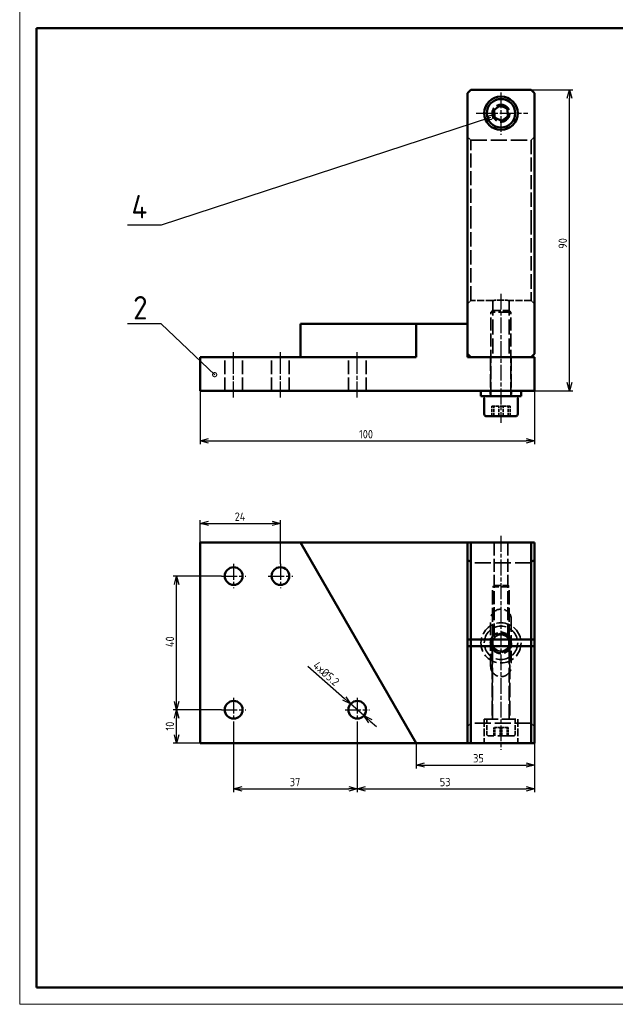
# Model space of a CAD drawing. Extents: x 324 to 1258, y -339 to 255.
# Tile 1 of 4: x 324 to 502, y -339 to -45. Entities that reach past the tile are written whole.
import ezdxf

# ---------------------------------------------------------------- set-up
doc = ezdxf.new("R2010")
doc.units = 0
doc.linetypes.add('CHAIN', pattern=[0.3543, 0.2362, -0.0295, 0.0591, -0.0295])
doc.linetypes.add('DASHED', pattern=[0.2068, 0.1655, -0.0413])
for name, color, linetype, lineweight in [('Centerline(ISO)', 1, 'CHAIN', 25), ('Dimensions(ISO)', 2, 'Continuous', 25), ('SILNA', 7, 'Continuous', 50), ('Skrytá (ISO)', 7, 'DASHED', 35), ('Viditelná (ISO)', 7, 'Continuous', 50)]:
    doc.layers.add(name, color=color, linetype=linetype, lineweight=lineweight)
doc.styles.add('DEFAULT-ISO', font='isocp.shx')
doc.styles.get("Standard").update_dxf_attribs({"font": 'ARIAL.TTF'})
doc.dimstyles.new('Copy of DEFAULT-ISO', dxfattribs={"dimtxt": 2.5, "dimasz": 2.5, "dimexe": 1, "dimexo": 0, "dimgap": 0.762, "dimtad": 1, "dimrnd": 1e-08, "dimzin": 12, "dimtxsty": 'DEFAULT-ISO', "dimblk": 'OPEN30', "dimcen": 0.09, "dimdle": 10, "dimclrd": 256, "dimclre": 256, "dimclrt": 256, "dimazin": 3, "dimtfac": 1, "dimtmove": 0, "dimatfit": 3, "dimldrblk": 'DOTSMALL', "dimfxl": 0, "dimtolj": 1, "dimtzin": 0, "dimlwd": 25, "dimlwe": -1, "dimarcsym": 0})
doc.dimstyles.new('Copy of DEFAULT-ISO$7', dxfattribs={"dimtxt": 2.5, "dimasz": 2.5, "dimexe": 1, "dimexo": 0, "dimgap": 0.762, "dimtad": 1, "dimrnd": 1e-08, "dimzin": 12, "dimtxsty": 'DEFAULT-ISO', "dimblk": 'OPEN30', "dimcen": 0.09, "dimdle": 10, "dimclrd": 256, "dimclre": 256, "dimclrt": 256, "dimazin": 3, "dimtfac": 1, "dimtmove": 0, "dimatfit": 3, "dimldrblk": 'DOTSMALL', "dimfxl": 0, "dimtolj": 1, "dimtzin": 0, "dimlwd": 25, "dimlwe": -1, "dimarcsym": 0})
doc.dimstyles.get("Standard").update_dxf_attribs({"dimtxt": 0.18, "dimasz": 0.18, "dimexe": 0.18, "dimexo": 0.0625, "dimgap": 0.09, "dimtad": 0, "dimtih": 1, "dimtoh": 1, "dimdec": 4, "dimzin": 0, "dimdsep": 46, "dimtxsty": 'Standard', "dimcen": 0.09, "dimadec": 0, "dimazin": 0, "dimtfac": 1, "dimtdec": 4, "dimtofl": 0, "dimtmove": 0, "dimatfit": 3, "dimfxl": 0, "dimtolj": 1, "dimtzin": 0, "dimarcsym": 0})

# ---------------------------------------------------------------- blocks, each defined once
blk = doc.blocks.new('_Open30')
at = {"color": 0, "linetype": 'ByBlock', "lineweight": -2}
for p, q in [((-1, 0.27), (0, 0)), ((0, 0), (-1, -0.27)), ((0, 0), (-1, 0))]:
    blk.add_line(p, q, dxfattribs=at)
blk = doc.blocks.new('*D35')
at = {"layer": 'Defpoints', "color": 0}
for p in [(377.95, -155.64), (477.95, -155.64), (477.95, -170.64)]:
    blk.add_point(p, dxfattribs=at)
at = {"layer": 'Dimensions(ISO)', "lineweight": 25}
for p, q in [((377.95, -155.64), (377.95, -171.64)), ((477.95, -155.64), (477.95, -171.64)), ((380.45, -170.64), (475.45, -170.64))]:
    blk.add_line(p, q, dxfattribs=at)
at = {"layer": 'Dimensions(ISO)', "lineweight": 25, "xscale": 2.5, "yscale": 2.5, "zscale": 2.5, "rotation": 180}
blk.add_blockref('_Open30', (377.95, -170.64), dxfattribs=at)
at = {"layer": 'Dimensions(ISO)', "lineweight": 25, "xscale": 2.5, "yscale": 2.5, "zscale": 2.5}
blk.add_blockref('_Open30', (477.95, -170.64), dxfattribs=at)
at = {"layer": 'Dimensions(ISO)', "insert": (427.56, -168.63), "char_height": 2.5, "attachment_point": 5, "style": 'DEFAULT-ISO'}
blk.add_mtext('\\A1;100', dxfattribs=at)
blk = doc.blocks.new('_Dot')
at = {"color": 0, "linetype": 'ByBlock', "lineweight": -2}
blk.add_line((-0.5, 0), (-1, 0), dxfattribs=at)
at = {"color": 0, "linetype": 'ByBlock', "const_width": 0.5}
blk.add_lwpolyline([(-0.25, 0, 1), (0.25, 0, 1)], format="xyb", close=True, dxfattribs=at)
blk = doc.blocks.new('*D36')
at = {"layer": 'Defpoints', "color": 0}
for p in [(476.95, -65.64), (488.44, -65.64), (477.95, -155.64)]:
    blk.add_point(p, dxfattribs=at)
at = {"layer": 'Dimensions(ISO)', "lineweight": 25}
for p, q in [((476.95, -65.64), (489.44, -65.64)), ((488.44, -153.14), (488.44, -68.14)), ((477.95, -155.64), (489.44, -155.64))]:
    blk.add_line(p, q, dxfattribs=at)
at = {"layer": 'Dimensions(ISO)', "lineweight": 25, "xscale": 2.5, "yscale": 2.5, "zscale": 2.5}
for p, rotation in [((488.44, -65.64), 90), ((488.44, -155.64), 270)]:
    blk.add_blockref('_Open30', p, dxfattribs=dict(at, rotation=rotation))
at = {"layer": 'Dimensions(ISO)', "insert": (486.43, -111.59), "char_height": 2.5, "attachment_point": 5, "rotation": 90, "style": 'DEFAULT-ISO'}
blk.add_mtext('\\A1;90', dxfattribs=at)
blk = doc.blocks.new('*D38')
at = {"layer": 'Defpoints', "color": 0}
for p in [(387.95, -254.72), (424.95, -254.72), (424.95, -274.69)]:
    blk.add_point(p, dxfattribs=at)
at = {"layer": 'Dimensions(ISO)', "lineweight": 25}
for p, q in [((387.95, -254.72), (387.95, -275.69)), ((424.95, -254.72), (424.95, -275.69)), ((390.45, -274.69), (422.45, -274.69))]:
    blk.add_line(p, q, dxfattribs=at)
at = {"layer": 'Dimensions(ISO)', "lineweight": 25, "xscale": 2.5, "yscale": 2.5, "zscale": 2.5, "rotation": 180}
blk.add_blockref('_Open30', (387.95, -274.69), dxfattribs=at)
at = {"layer": 'Dimensions(ISO)', "lineweight": 25, "xscale": 2.5, "yscale": 2.5, "zscale": 2.5}
blk.add_blockref('_Open30', (424.95, -274.69), dxfattribs=at)
at = {"layer": 'Dimensions(ISO)', "insert": (406.31, -272.68), "char_height": 2.5, "attachment_point": 5, "style": 'DEFAULT-ISO'}
blk.add_mtext('\\A1;37', dxfattribs=at)
blk = doc.blocks.new('*D39')
at = {"layer": 'Defpoints', "color": 0}
for p in [(370.87, -251.06), (384.31, -251.06), (377.95, -261.06)]:
    blk.add_point(p, dxfattribs=at)
at = {"layer": 'Dimensions(ISO)', "lineweight": 25}
for p, q in [((384.31, -251.06), (369.87, -251.06)), ((370.87, -258.56), (370.87, -253.56)), ((377.95, -261.06), (369.87, -261.06))]:
    blk.add_line(p, q, dxfattribs=at)
at = {"layer": 'Dimensions(ISO)', "lineweight": 25, "xscale": 2.5, "yscale": 2.5, "zscale": 2.5}
for p, rotation in [((370.87, -251.06), 90), ((370.87, -261.06), 270)]:
    blk.add_blockref('_Open30', p, dxfattribs=dict(at, rotation=rotation))
at = {"layer": 'Dimensions(ISO)', "insert": (368.86, -255.94), "char_height": 2.5, "attachment_point": 5, "rotation": 90, "style": 'DEFAULT-ISO'}
blk.add_mtext('\\A1;10', dxfattribs=at)
blk = doc.blocks.new('*D40')
at = {"layer": 'Defpoints', "color": 0}
for p in [(370.87, -211.06), (384.31, -211.06), (384.31, -251.06)]:
    blk.add_point(p, dxfattribs=at)
at = {"layer": 'Dimensions(ISO)', "lineweight": 25}
for p, q in [((384.31, -211.06), (369.87, -211.06)), ((370.87, -248.56), (370.87, -213.56)), ((384.31, -251.06), (369.87, -251.06))]:
    blk.add_line(p, q, dxfattribs=at)
at = {"layer": 'Dimensions(ISO)', "lineweight": 25, "xscale": 2.5, "yscale": 2.5, "zscale": 2.5}
for p, rotation in [((370.87, -211.06), 90), ((370.87, -251.06), 270)]:
    blk.add_blockref('_Open30', p, dxfattribs=dict(at, rotation=rotation))
at = {"layer": 'Dimensions(ISO)', "insert": (368.86, -230.7), "char_height": 2.5, "attachment_point": 5, "rotation": 90, "style": 'DEFAULT-ISO'}
blk.add_mtext('\\A1;40', dxfattribs=at)
blk = doc.blocks.new('*D41')
at = {"layer": 'Defpoints', "color": 0}
for p in [(401.95, -195.31), (377.95, -201.06), (401.95, -207.45)]:
    blk.add_point(p, dxfattribs=at)
at = {"layer": 'Dimensions(ISO)', "lineweight": 25}
for p, q in [((377.95, -201.06), (377.95, -194.31)), ((401.95, -207.45), (401.95, -194.31)), ((380.45, -195.31), (399.45, -195.31))]:
    blk.add_line(p, q, dxfattribs=at)
at = {"layer": 'Dimensions(ISO)', "lineweight": 25, "xscale": 2.5, "yscale": 2.5, "zscale": 2.5, "rotation": 180}
blk.add_blockref('_Open30', (377.95, -195.31), dxfattribs=at)
at = {"layer": 'Dimensions(ISO)', "lineweight": 25, "xscale": 2.5, "yscale": 2.5, "zscale": 2.5}
blk.add_blockref('_Open30', (401.95, -195.31), dxfattribs=at)
at = {"layer": 'Dimensions(ISO)', "insert": (389.86, -193.3), "char_height": 2.5, "attachment_point": 5, "style": 'DEFAULT-ISO'}
blk.add_mtext('\\A1;24', dxfattribs=at)
blk = doc.blocks.new('*D43')
at = {"layer": 'Defpoints', "color": 0}
for p in [(442.59, -261.06), (477.95, -261.06), (477.95, -267.59)]:
    blk.add_point(p, dxfattribs=at)
at = {"layer": 'Dimensions(ISO)'}
for p, q in [((442.59, -261.06), (442.59, -268.59)), ((477.95, -261.06), (477.95, -268.59))]:
    blk.add_line(p, q, dxfattribs=at)
at = {"layer": 'Dimensions(ISO)', "lineweight": 25}
blk.add_line((445.09, -267.59), (475.45, -267.59), dxfattribs=at)
at = {"layer": 'Dimensions(ISO)', "lineweight": 25, "xscale": 2.5, "yscale": 2.5, "zscale": 2.5, "rotation": 180}
blk.add_blockref('_Open30', (442.59, -267.59), dxfattribs=at)
at = {"layer": 'Dimensions(ISO)', "lineweight": 25, "xscale": 2.5, "yscale": 2.5, "zscale": 2.5}
blk.add_blockref('_Open30', (477.95, -267.59), dxfattribs=at)
at = {"layer": 'Dimensions(ISO)', "insert": (461.22, -265.57), "char_height": 2.5, "attachment_point": 5, "style": 'DEFAULT-ISO'}
blk.add_mtext('\\A1;35', dxfattribs=at)
blk = doc.blocks.new('_DotSmall')
at = {"color": 0, "linetype": 'ByBlock', "const_width": 0.5}
blk.add_lwpolyline([(-0.0625, 0, 1), (0.0625, 0, 1)], format="xyb", close=True, dxfattribs=at)
blk = doc.blocks.new('*D47')
at = {"layer": 'Defpoints', "color": 0}
for p in [(424.95, -254.72), (477.95, -261.06), (477.95, -274.69)]:
    blk.add_point(p, dxfattribs=at)
at = {"layer": 'Dimensions(ISO)'}
for p, q in [((424.95, -254.72), (424.95, -275.69)), ((477.95, -261.06), (477.95, -275.69))]:
    blk.add_line(p, q, dxfattribs=at)
at = {"layer": 'Dimensions(ISO)', "lineweight": 25}
blk.add_line((427.45, -274.69), (475.45, -274.69), dxfattribs=at)
at = {"layer": 'Dimensions(ISO)', "lineweight": 25, "xscale": 2.5, "yscale": 2.5, "zscale": 2.5, "rotation": 180}
blk.add_blockref('_Open30', (424.95, -274.69), dxfattribs=at)
at = {"layer": 'Dimensions(ISO)', "lineweight": 25, "xscale": 2.5, "yscale": 2.5, "zscale": 2.5}
blk.add_blockref('_Open30', (477.95, -274.69), dxfattribs=at)
at = {"layer": 'Dimensions(ISO)', "insert": (451.24, -272.68), "char_height": 2.5, "attachment_point": 5, "style": 'DEFAULT-ISO'}
blk.add_mtext('\\A1;53', dxfattribs=at)
blk = doc.blocks.new('*D50')
at = {"layer": 'Defpoints', "color": 0}
for p in [(422.96, -249.31), (426.94, -252.81)]:
    blk.add_point(p, dxfattribs=at)
at = {"layer": 'Dimensions(ISO)', "lineweight": 25}
for p, q in [((410.13, -238.05), (421.08, -247.67)), ((426.94, -252.81), (422.96, -249.31)), ((428.82, -254.46), (430.7, -256.11))]:
    blk.add_line(p, q, dxfattribs=at)
at = {"layer": 'Dimensions(ISO)', "lineweight": 25, "xscale": 2.5, "yscale": 2.5, "zscale": 2.5}
for p, rotation in [((422.96, -249.31), 318.7114477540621), ((426.94, -252.81), 138.7114477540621)]:
    blk.add_blockref('_Open30', p, dxfattribs=dict(at, rotation=rotation))
at = {"layer": 'Dimensions(ISO)', "insert": (415.66, -240.23), "char_height": 2.5, "attachment_point": 5, "rotation": 318.7114, "style": 'DEFAULT-ISO'}
blk.add_mtext('\\A1;4x%%c5.2', dxfattribs=at)

msp = doc.modelspace()

# ---------------------------------------------------------------- linework, layer by layer
at = {"color": 7, "lineweight": 20, "ltscale": 0.2}
for p, q in [((323.91038249, -42.15718651), (323.91038249, -339.15718651)), ((323.91038249, -339.15718651), (533.91038249, -339.15718651))]:
    msp.add_line(p, q, dxfattribs=at)
at = {"layer": 'Centerline(ISO)', "ltscale": 20}
for p, q in [((467.94951297, -66.40351536), (467.94951297, -79.07910737)), ((460.55410853, -72.64143798), (476.00603468, -72.64143798)), ((387.94951297, -207.44844701), (387.94951297, -214.71560693)), ((401.94951297, -207.44844701), (401.94951297, -214.71560693)), ((384.30908094, -211.06344935), (391.63813195, -211.06344935)), ((398.30908094, -211.06344935), (405.63813195, -211.06344935)), ((387.94951297, -247.44844701), (387.94951297, -254.71560693)), ((424.94951297, -247.44844701), (424.94951297, -254.71560693)), ((384.30908094, -251.06344935), (391.63813195, -251.06344935)), ((421.30908094, -251.06344935), (428.63813195, -251.06344935))]:
    msp.add_line(p, q, dxfattribs=at)
at = {"layer": 'Centerline(ISO)', "linetype": 'CHAIN', "ltscale": 20}
for p, q in [((467.94951297, -126.64143798), (467.94951297, -165.24143798)), ((387.94951297, -157.64143798), (387.94951297, -143.64143798)), ((401.94951297, -157.64143798), (401.94951297, -143.64143798)), ((424.94951297, -157.64143798), (424.94951297, -143.64143798)), ((467.94951297, -199.06344935), (467.94951297, -263.06344935))]:
    msp.add_line(p, q, dxfattribs=at)
at = {"layer": 'Skrytá (ISO)', "ltscale": 2.693368}
msp.add_line((457.94951297, -79.66144818), (458.94951321, -80.66228169), dxfattribs=at)
at = {"layer": 'Skrytá (ISO)', "ltscale": 25.351494}
for p, q in [((458.94951297, -104.64143798), (458.94951297, -80.66228036)), ((476.94951297, -80.66228036), (476.94951297, -104.64143798))]:
    msp.add_line(p, q, dxfattribs=at)
at = {"layer": 'Skrytá (ISO)', "ltscale": 29.01354}
for p, q in [((458.94951297, -80.66228036), (476.94951297, -80.66228036)), ((476.94951297, -207.06344935), (458.94951297, -207.06344935)), ((476.94951297, -255.06344935), (458.94951297, -255.06344935))]:
    msp.add_line(p, q, dxfattribs=at)
at = {"layer": 'Skrytá (ISO)', "ltscale": 2.693367}
msp.add_line((476.94951296, -80.66228169), (477.94951297, -79.66144818), dxfattribs=at)
at = {"layer": 'Skrytá (ISO)', "ltscale": 26.042492}
for p, q in [((458.94951297, -128.64143798), (458.94951297, -104.64143798)), ((476.94951297, -104.64143798), (476.94951297, -128.64143798))]:
    msp.add_line(p, q, dxfattribs=at)
at = {"layer": 'Skrytá (ISO)', "ltscale": 2.692245}
for p, q in [((458.94951297, -128.64143798), (457.94951297, -129.64143798)), ((476.94951297, -128.64143798), (477.94951297, -129.64143798)), ((458.94951297, -207.06344935), (457.94951297, -206.06344935)), ((476.94951297, -207.06344935), (477.94951297, -206.06344935)), ((458.94951297, -255.06344935), (457.94951297, -256.06344935)), ((476.94951297, -255.06344935), (477.94951297, -256.06344935))]:
    msp.add_line(p, q, dxfattribs=at)
at = {"layer": 'Skrytá (ISO)', "ltscale": 12.453448}
for p, q in [((465.49101297, -128.64143798), (458.94951297, -128.64143798)), ((476.94951297, -128.64143798), (470.40801297, -128.64143798))]:
    msp.add_line(p, q, dxfattribs=at)
at = {"layer": 'Skrytá (ISO)', "ltscale": 27.401676}
for p, q in [((465.49101297, -128.64143798), (465.49101297, -145.64143798)), ((470.40801297, -128.64143798), (470.40801297, -145.64143798))]:
    msp.add_line(p, q, dxfattribs=at)
at = {"layer": 'Skrytá (ISO)', "ltscale": 1.346073}
for p, q in [((465.44951297, -131.64143798), (464.94951297, -132.14143798)), ((470.44951297, -131.64143798), (470.94951297, -132.14143798))]:
    msp.add_line(p, q, dxfattribs=at)
at = {"layer": 'Skrytá (ISO)', "ltscale": 22.78718}
msp.add_line((470.94951297, -132.14143798), (464.94951297, -132.14143798), dxfattribs=at)
at = {"layer": 'Skrytá (ISO)', "ltscale": 23.452612}
for p, q in [((464.94951297, -156.99143798), (464.94951297, -132.14143798)), ((470.94951297, -156.99143798), (470.94951297, -132.14143798))]:
    msp.add_line(p, q, dxfattribs=at)
at = {"layer": 'Skrytá (ISO)', "ltscale": 14.952118}
for p, q in [((465.44951297, -131.64143798), (470.44951297, -131.64143798)), ((470.44951297, -214.26344935), (465.44951297, -214.26344935))]:
    msp.add_line(p, q, dxfattribs=at)
at = {"layer": 'Skrytá (ISO)', "ltscale": 24.17795}
for p, q in [((385.29951297, -155.64143798), (385.29951297, -145.64143798)), ((390.59951297, -155.64143798), (390.59951297, -145.64143798)), ((399.29951297, -155.64143798), (399.29951297, -145.64143798)), ((404.59951297, -155.64143798), (404.59951297, -145.64143798)), ((422.29951297, -155.64143798), (422.29951297, -145.64143798)), ((427.59951297, -155.64143798), (427.59951297, -145.64143798)), ((464.84951297, -145.64143798), (464.84951297, -155.64143798)), ((471.04951297, -145.64143798), (471.04951297, -155.64143798))]:
    msp.add_line(p, q, dxfattribs=at)
at = {"layer": 'Skrytá (ISO)', "ltscale": 3.045941}
for p, q in [((464.74951297, -157.24143798), (464.74951297, -155.64143798)), ((471.14951297, -157.24143798), (471.14951297, -155.64143798))]:
    msp.add_line(p, q, dxfattribs=at)
at = {"layer": 'Skrytá (ISO)', "ltscale": 25.31909}
for p, q in [((472.94951297, -157.24143798), (462.94951297, -157.24143798)), ((462.94951297, -253.86344935), (472.94951297, -253.86344935))]:
    msp.add_line(p, q, dxfattribs=at)
at = {"layer": 'Skrytá (ISO)', "ltscale": 1.142165}
for p, q in [((462.94951297, -157.24143798), (462.94951297, -157.84143798)), ((472.94951297, -157.24143798), (472.94951297, -157.84143798))]:
    msp.add_line(p, q, dxfattribs=at)
at = {"layer": 'Skrytá (ISO)', "ltscale": 5.711227}
for p, q in [((465.19679279, -163.24143798), (465.19679279, -160.24143798)), ((465.82022613, -163.24143798), (465.82022613, -160.24143798)), ((467.32607964, -163.24143798), (467.32607964, -160.24143798)), ((468.57294631, -163.24143798), (468.57294631, -160.24143798)), ((470.07879982, -163.24143798), (470.07879982, -160.24143798)), ((470.70223316, -163.24143798), (470.70223316, -160.24143798))]:
    msp.add_line(p, q, dxfattribs=at)
at = {"layer": 'Skrytá (ISO)', "ltscale": 5.495626}
for p, q in [((465.82022613, -160.24143798), (465.19679279, -160.24143798)), ((468.57294631, -160.24143798), (465.82022613, -160.24143798)), ((470.70223316, -160.24143798), (468.57294631, -160.24143798)), ((465.19679279, -230.19404442), (467.32607964, -228.24482128)), ((467.32607964, -228.24482128), (470.07879982, -229.11422621)), ((470.07879982, -229.11422621), (470.70223316, -231.93285428)), ((465.82022613, -233.0126725), (465.19679279, -230.19404442)), ((470.70223316, -231.93285428), (468.57294631, -233.88207742)), ((468.57294631, -233.88207742), (465.82022613, -233.0126725))]:
    msp.add_line(p, q, dxfattribs=at)
at = {"layer": 'Skrytá (ISO)', "ltscale": 23.372019}
for p, q in [((465.88251297, -201.06344935), (465.88251297, -230.06344935)), ((470.01651297, -201.06344935), (470.01651297, -230.06344935))]:
    msp.add_line(p, q, dxfattribs=at)
at = {"layer": 'Skrytá (ISO)', "ltscale": 1.076838}
for p, q in [((465.84951297, -213.86344935), (465.44951297, -214.26344935)), ((470.04951297, -213.86344935), (470.44951297, -214.26344935))]:
    msp.add_line(p, q, dxfattribs=at)
at = {"layer": 'Skrytá (ISO)', "ltscale": 25.46744}
for p, q in [((465.44951297, -230.06344935), (465.44951297, -214.26344935)), ((470.44951297, -230.06344935), (470.44951297, -214.26344935))]:
    msp.add_line(p, q, dxfattribs=at)
at = {"layer": 'Skrytá (ISO)', "ltscale": 12.559763}
msp.add_line((465.84951297, -213.86344935), (470.04951297, -213.86344935), dxfattribs=at)
at = {"layer": 'Skrytá (ISO)', "ltscale": 22.566086}
for p, q in [((464.84951297, -238.06344935), (464.84951297, -224.06344935)), ((471.04951297, -224.06344935), (471.04951297, -238.06344935))]:
    msp.add_line(p, q, dxfattribs=at)
at = {"layer": 'Skrytá (ISO)', "ltscale": 26.353966}
for p, q in [((465.29951297, -232.06344935), (465.29951297, -253.86344935)), ((470.59951297, -232.06344935), (470.59951297, -253.86344935))]:
    msp.add_line(p, q, dxfattribs=at)
at = {"layer": 'Skrytá (ISO)', "ltscale": 26.112186}
for p, q in [((465.44951297, -253.66344935), (465.44951297, -232.06344935)), ((470.44951297, -253.66344935), (470.44951297, -232.06344935))]:
    msp.add_line(p, q, dxfattribs=at)
at = {"layer": 'Skrytá (ISO)', "ltscale": 13.707084}
for p, q in [((462.94951297, -253.86344935), (462.94951297, -261.06344935)), ((472.94951297, -253.86344935), (472.94951297, -261.06344935))]:
    msp.add_line(p, q, dxfattribs=at)
at = {"layer": 'Skrytá (ISO)', "ltscale": 8.56689}
for p, q in [((463.69951297, -253.86344935), (463.69951297, -258.36344935)), ((472.19951297, -253.86344935), (472.19951297, -258.36344935))]:
    msp.add_line(p, q, dxfattribs=at)
at = {"layer": 'Skrytá (ISO)', "ltscale": 28.483976}
msp.add_line((471.69951297, -258.86344935), (464.19951297, -258.86344935), dxfattribs=at)
at = {"layer": 'Skrytá (ISO)', "ltscale": 4.396482}
for p, q in [((467.66861819, -256.36344935), (465.82391481, -256.36344935)), ((469.79421635, -256.36344935), (467.66861819, -256.36344935)), ((470.07511114, -256.36344935), (469.79421635, -256.36344935))]:
    msp.add_line(p, q, dxfattribs=at)
at = {"layer": 'Skrytá (ISO)', "ltscale": 4.759339}
for p, q in [((465.82391481, -258.86344935), (465.82391481, -256.36344935)), ((466.10480959, -258.86344935), (466.10480959, -256.36344935)), ((467.66861819, -258.86344935), (467.66861819, -256.36344935)), ((468.23040776, -258.86344935), (468.23040776, -256.36344935)), ((469.79421635, -258.86344935), (469.79421635, -256.36344935)), ((470.07511114, -258.86344935), (470.07511114, -256.36344935))]:
    msp.add_line(p, q, dxfattribs=at)
at = {"layer": 'Skrytá (ISO)', "ltscale": 7.354374, "flags": 128}
for points in [[(467.94951297, -128.51518461), (467.79356338, -128.51572977), (467.63551094, -128.51734122), (467.47666337, -128.51998282), (467.31832243, -128.52361848), (467.16179587, -128.52821206), (467.00838663, -128.53372745), (466.85932852, -128.54007771), (466.71556927, -128.54708852), (466.57798864, -128.55459272), (466.44746281, -128.56242319), (466.32487155, -128.57041278), (466.21109344, -128.57839435), (466.10459067, -128.58637284), (466.00388266, -128.59435383), (465.90993382, -128.60217109), (465.82370855, -128.6096584), (465.74616887, -128.61664954), (465.67828037, -128.62297829), (465.62083818, -128.62847216), (465.57395913, -128.63304603), (465.53759076, -128.63666474), (465.51167823, -128.63929308), (465.4961703, -128.64089589), (465.4910133, -128.64143799)], [(470.40801324, -128.64143799), (470.40285565, -128.64089589), (470.38734771, -128.63929308), (470.36143579, -128.63666474), (470.32506682, -128.63304603), (470.27818777, -128.62847216), (470.22074558, -128.62297829), (470.15285708, -128.61664954), (470.07531799, -128.6096584), (469.98909153, -128.60217109), (469.89514269, -128.59435383), (469.79443528, -128.58637284), (469.68793251, -128.57839435), (469.57415439, -128.57041278), (469.45156313, -128.56242319), (469.3210379, -128.55459272), (469.18345608, -128.54708852), (469.03969742, -128.54007771), (468.89063932, -128.53372745), (468.73723067, -128.52821206), (468.58070351, -128.52361848), (468.42236318, -128.51998282), (468.26351441, -128.51734122), (468.10546257, -128.51572977), (467.94951297, -128.51518461)]]:
    msp.add_lwpolyline(points, dxfattribs=at)
at = {"layer": 'Skrytá (ISO)', "ltscale": 24.865896, "flags": 128}
msp.add_lwpolyline([(467.94951297, -233.52194912), (467.44491197, -233.46893675), (466.94818355, -233.30874808), (466.49877049, -233.04752714), (466.12545826, -232.71158464), (465.82370855, -232.29739673), (465.61061837, -231.820072), (465.50423004, -231.31406195), (465.50423004, -230.81283695), (465.61061837, -230.3068269), (465.82370855, -229.82950217), (466.12545826, -229.41531427), (466.49877049, -229.07937057), (466.94818355, -228.81815083), (467.44491197, -228.65796215), (467.94951297, -228.60494918), (468.45411338, -228.65796215), (468.9508418, -228.81815083), (469.40025605, -229.07937057), (469.7735671, -229.41531427), (470.07531799, -229.82950217), (470.28840698, -230.3068269), (470.39479591, -230.81283695), (470.39479591, -231.31406195), (470.28840698, -231.820072), (470.07531799, -232.29739673), (469.7735671, -232.71158464), (469.40025605, -233.04752714), (468.9508418, -233.30874808), (468.45411338, -233.46893675), (467.94951297, -233.52194912)], dxfattribs=at)
at = {"layer": 'Skrytá (ISO)', "ltscale": 26.838236}
msp.add_circle((467.94951297, -72.64143798), 2.65, dxfattribs=at)
at = {"layer": 'Skrytá (ISO)', "ltscale": 25.31909}
for centre, radius in [((467.94951297, -72.64143798), 2.5), ((467.94951297, -231.06344935), 5), ((467.94951297, -231.06344935), 2.5)]:
    msp.add_circle(centre, radius, dxfattribs=at)
at = {"layer": 'Skrytá (ISO)', "ltscale": 21.268036}
msp.add_circle((467.94951297, -72.64143798), 2.1, dxfattribs=at)
at = {"layer": 'Skrytá (ISO)', "ltscale": 31.400736}
msp.add_circle((467.94951297, -72.64143798), 2.067, dxfattribs=at)
at = {"layer": 'Skrytá (ISO)', "ltscale": 26.042492}
msp.add_circle((467.94951297, -231.06344935), 6, dxfattribs=at)
at = {"layer": 'Skrytá (ISO)', "ltscale": 24.306326}
msp.add_circle((467.94951297, -231.06344935), 3.2, dxfattribs=at)
at = {"layer": 'Skrytá (ISO)', "ltscale": 22.78718}
msp.add_circle((467.94951297, -231.06344935), 3, dxfattribs=at)
at = {"layer": 'Skrytá (ISO)', "ltscale": 0.747511}
for centre, start, end in [((464.69951297, -156.99143798), 270, 0), ((471.19951297, -156.99143798), 180, 270)]:
    msp.add_arc(centre, 0.25, start, end, dxfattribs=at)
at = {"layer": 'Skrytá (ISO)', "ltscale": 23.546753}
for centre, start, end in [((467.94951297, -224.06344935), 0, 180), ((467.94951297, -238.06344935), 180, 0)]:
    msp.add_arc(centre, 3.1, start, end, dxfattribs=at)
at = {"layer": 'Skrytá (ISO)', "ltscale": 0.597989}
for centre, start, end in [((465.24951297, -253.66344935), 270, 0), ((470.64951297, -253.66344935), 180, 270)]:
    msp.add_arc(centre, 0.2, start, end, dxfattribs=at)
at = {"layer": 'Skrytá (ISO)', "ltscale": 1.495122}
for centre, start, end in [((464.19951297, -258.36344935), 180, 270), ((471.69951297, -258.36344935), 270, 0)]:
    msp.add_arc(centre, 0.5, start, end, dxfattribs=at)
at = {"layer": 'Viditelná (ISO)', "ltscale": 0.2}
for p, q in [((328.91038249, -47.15718651), (328.91038249, -334.15718651)), ((738.91038249, -47.15718651), (328.91038249, -47.15718651)), ((328.91038249, -334.15718651), (738.91038249, -334.15718651))]:
    msp.add_line(p, q, dxfattribs=at)
at = {"layer": 'Viditelná (ISO)'}
for p, q in [((457.94951297, -66.64143798), (458.94951297, -65.64143798)), ((457.94951297, -66.64143798), (457.94951297, -144.64143798)), ((476.94951297, -65.64143798), (458.94951297, -65.64143798)), ((476.94951297, -65.64143798), (477.94951297, -66.64143798)), ((477.94951297, -66.64143798), (477.94951297, -144.64143798)), ((465.82391481, -71.73857266), (467.66861819, -70.34918331)), ((467.66861819, -70.34918331), (469.79421635, -71.25204863)), ((466.10480959, -74.03082733), (465.82391481, -71.73857266)), ((470.07511114, -73.54430329), (468.23040776, -74.93369264)), ((469.79421635, -71.25204863), (470.07511114, -73.54430329)), ((468.23040776, -74.93369264), (466.10480959, -74.03082733)), ((407.94951297, -135.64143798), (442.59052912, -135.64143798)), ((407.94951297, -145.64143798), (407.94951297, -135.64143798)), ((442.59052912, -135.64143798), (442.59052912, -145.64143798)), ((457.94951297, -135.64143798), (442.59052912, -135.64143798)), ((457.94951297, -145.64143798), (457.94951297, -135.64143798)), ((442.59052912, -145.64143798), (377.94951297, -145.64143798)), ((377.94951297, -155.64143798), (377.94951297, -145.64143798)), ((458.94951297, -145.64143798), (457.94951297, -144.64143798)), ((477.94951297, -145.64143798), (457.94951297, -145.64143798)), ((476.94951297, -145.64143798), (458.94951297, -145.64143798)), ((477.94951297, -144.64143798), (476.94951297, -145.64143798)), ((477.94951297, -155.64143798), (477.94951297, -145.64143798)), ((477.94951297, -155.64143798), (377.94951297, -155.64143798)), ((461.94951297, -155.64143798), (461.94951297, -157.24143798)), ((473.94951297, -155.64143798), (473.94951297, -157.24143798)), ((473.94951297, -157.24143798), (461.94951297, -157.24143798)), ((462.94951297, -157.84143798), (462.94951297, -162.64143798)), ((472.94951297, -157.84143798), (472.94951297, -162.64143798)), ((472.34951297, -163.24143798), (463.54951297, -163.24143798)), ((377.94951297, -201.06344935), (407.94951297, -201.06344935)), ((377.94951297, -261.06344935), (377.94951297, -201.06344935)), ((407.94951297, -201.06344935), (442.59052912, -261.06344935)), ((407.94951297, -201.06344935), (457.94951297, -201.06344935)), ((457.94951297, -201.06344935), (457.94951297, -230.06344935)), ((458.94951297, -201.06344935), (457.94951297, -201.06344935)), ((458.94951297, -230.06344935), (458.94951297, -201.06344935)), ((476.94951297, -201.06344935), (458.94951297, -201.06344935)), ((477.94951297, -201.06344935), (476.94951297, -201.06344935)), ((476.94951297, -201.06344935), (476.94951297, -230.06344935)), ((477.94951297, -230.06344935), (477.94951297, -201.06344935)), ((457.94951297, -230.06344935), (458.94951297, -230.06344935)), ((457.94951297, -230.06344935), (457.94951297, -232.06344935)), ((458.94951297, -232.06344935), (457.94951297, -232.06344935)), ((457.94951297, -232.06344935), (457.94951297, -261.06344935)), ((458.94951297, -232.06344935), (458.94951297, -230.06344935)), ((458.94951297, -230.06344935), (476.94951297, -230.06344935)), ((458.94951297, -261.06344935), (458.94951297, -232.06344935)), ((476.94951297, -232.06344935), (458.94951297, -232.06344935)), ((465.44951297, -232.06344935), (465.44951297, -230.06344935)), ((470.44951297, -232.06344935), (470.44951297, -230.06344935)), ((476.94951297, -230.06344935), (477.94951297, -230.06344935)), ((476.94951297, -230.06344935), (476.94951297, -232.06344935)), ((477.94951297, -232.06344935), (476.94951297, -232.06344935)), ((476.94951297, -232.06344935), (476.94951297, -261.06344935)), ((477.94951297, -232.06344935), (477.94951297, -230.06344935)), ((477.94951297, -261.06344935), (477.94951297, -232.06344935)), ((442.59052912, -261.06344935), (377.94951297, -261.06344935)), ((457.94951297, -261.06344935), (442.59052912, -261.06344935)), ((457.94951297, -261.06344935), (458.94951297, -261.06344935)), ((476.94951297, -261.06344935), (458.94951297, -261.06344935)), ((476.94951297, -261.06344935), (477.94951297, -261.06344935))]:
    msp.add_line(p, q, dxfattribs=at)
for centre, radius in [((467.94951297, -72.64143798), 5), ((467.94951297, -72.64143798), 4.25), ((387.94951297, -211.06344935), 2.65), ((401.94951297, -211.06344935), 2.65), ((387.94951297, -251.06344935), 2.65), ((424.94951297, -251.06344935), 2.65)]:
    msp.add_circle(centre, radius, dxfattribs=at)
for centre, start, end in [((463.54951297, -162.64143798), 180, 270), ((472.34951297, -162.64143798), 270, 0)]:
    msp.add_arc(centre, 0.6, start, end, dxfattribs=at)

# ---------------------------------------------------------------- texts
at = {"layer": 'SILNA', "style": 'DEFAULT-ISO'}
for s, p in [('4', (357.38252172, -104.0900312)), ('2', (357.87478708, -134.31200781))]:
    msp.add_text(s, height=7, dxfattribs=at).set_placement(p)

# ---------------------------------------------------------------- dimensions: what is measured, and where the dimension line sits
at = {"layer": 'Dimensions(ISO)'}
for base, p1, p2, picture, middle in [((488.43904083, -65.64143798), (477.94951297, -155.64143798), (476.94951297, -65.64143798), '*D36', (488.43904083, -111.58922147)), ((370.8727209, -211.06344935), (384.30908094, -251.06344935), (384.30908094, -211.06344935), '*D40', (370.8727209, -230.70328514)), ((370.8727209, -251.06344935), (377.94951297, -261.06344935), (384.30908094, -251.06344935), '*D39', (370.8727209, -255.93941628))]:
    dim = msp.add_linear_dim(base=base, p1=p1, p2=p2, angle=90, dimstyle='Standard', override={"dimtxt": 2.5, "dimasz": 2.5, "dimexe": 1, "dimexo": 0, "dimgap": 0.762, "dimtad": 1, "dimtih": 0, "dimtoh": 0, "dimdec": 2, "dimrnd": 1e-08, "dimzin": 12, "dimdsep": 44, "dimtxsty": 'DEFAULT-ISO', "dimblk": 'Open30', "dimdle": 10, "dimclrd": 256, "dimclre": 256, "dimclrt": 256, "dimadec": 2, "dimazin": 3, "dimtdec": 2, "dimtofl": 1, "dimldrblk": 'Dot', "dimlwd": 25, "dimlwe": 25}, dxfattribs=at)
    dim.commit()
    dim.dimension.update_dxf_attribs({"geometry": picture, "text_midpoint": middle, "dimtype": 160})
for base, p1, p2, picture, middle in [((477.94951297, -170.63761991), (377.94951297, -155.64143798), (477.94951297, -155.64143798), '*D35', (427.55685453, -170.63761991)), ((401.94951297, -195.31067243), (377.94951297, -201.06344935), (401.94951297, -207.44844701), '*D41', (389.85543852, -195.31067243)), ((424.94951297, -274.69420152), (387.94951297, -254.71560693), (424.94951297, -254.71560693), '*D38', (406.31394417, -274.69420152))]:
    dim = msp.add_linear_dim(base=base, p1=p1, p2=p2, dimstyle='Standard', override={"dimtxt": 2.5, "dimasz": 2.5, "dimexe": 1, "dimexo": 0, "dimgap": 0.762, "dimtad": 1, "dimtih": 0, "dimtoh": 0, "dimdec": 2, "dimrnd": 1e-08, "dimzin": 12, "dimdsep": 44, "dimtxsty": 'DEFAULT-ISO', "dimblk": 'Open30', "dimdle": 10, "dimclrd": 256, "dimclre": 256, "dimclrt": 256, "dimadec": 2, "dimazin": 3, "dimtdec": 2, "dimtofl": 1, "dimldrblk": 'Dot', "dimlwd": 25, "dimlwe": 25}, dxfattribs=at)
    dim.commit()
    dim.dimension.update_dxf_attribs({"geometry": picture, "text_midpoint": middle, "dimtype": 160})
dim = msp.add_diameter_dim_2p(p1=(426.94071234, -252.81205596), p2=(422.95831361, -249.31484274), text='4x%%c5.2', dimstyle='Copy of DEFAULT-ISO', dxfattribs=at)
dim.commit()
dim.dimension.update_dxf_attribs({"geometry": '*D50', "text_midpoint": (414.33036511, -241.7380586), "dimtype": 163})
dim = msp.add_linear_dim(base=(477.94951297, -274.69420152), p1=(424.94951297, -254.71560693), p2=(477.94951297, -261.06344935), dimstyle='Copy of DEFAULT-ISO', dxfattribs=at)
dim.commit()
dim.dimension.update_dxf_attribs({"geometry": '*D47', "text_midpoint": (451.2438537, -274.69420152), "dimtype": 160})
dim = msp.add_linear_dim(base=(477.94951297, -267.58686268), p1=(442.59052912, -261.06344935), p2=(477.94951297, -261.06344935), text='35', dimstyle='Copy of DEFAULT-ISO', dxfattribs=at)
dim.commit()
dim.dimension.update_dxf_attribs({"geometry": '*D43', "text_midpoint": (461.22276093, -267.58686268), "dimtype": 160})

# ---------------------------------------------------------------- leaders
for points in [[(464.8156837, -73.89294968), (366.22177362, -106.1484904), (356.22177362, -106.1484904)], [(382.26533186, -150.83513501), (366.22177362, -135.65715064), (356.22177362, -135.65715064)]]:
    msp.add_leader(points, dimstyle='Copy of DEFAULT-ISO$7', override={"dimgap": 0.762, "dimtad": 0}, dxfattribs=at)

doc.saveas('drawing.dxf')
